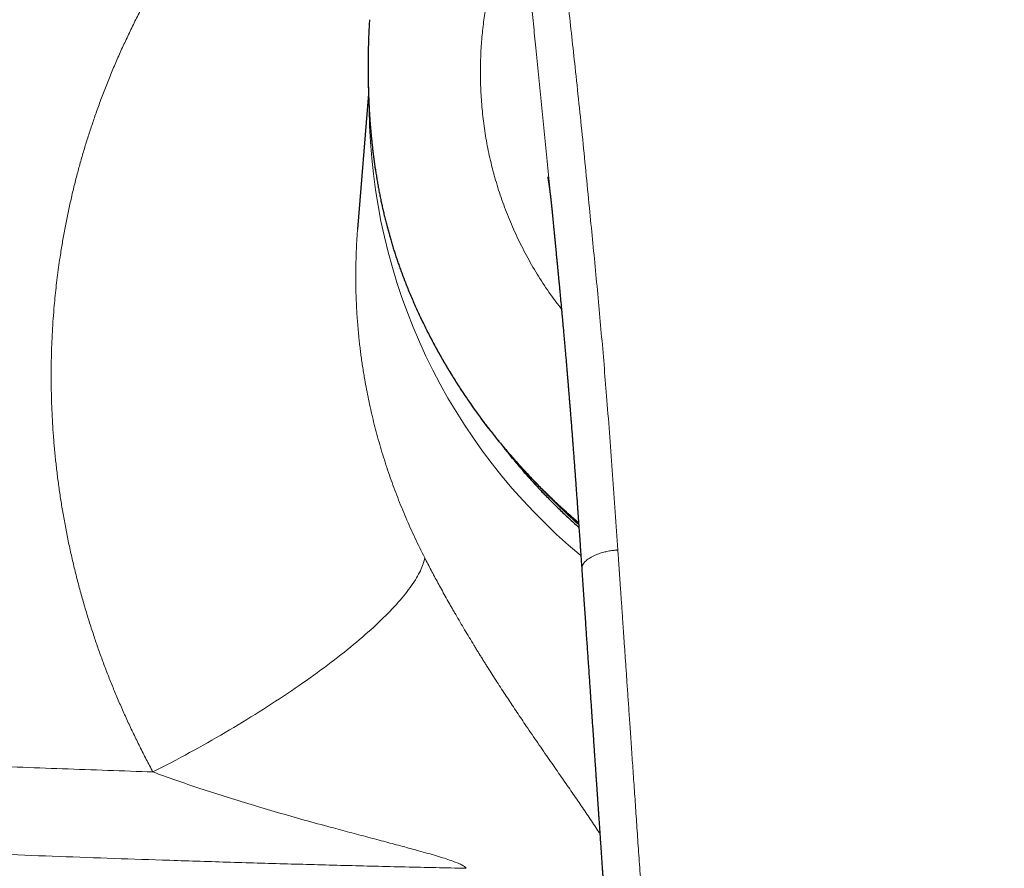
# Model space of a CAD drawing. Header units: millimetres. Extents: x 8 to 776, y 12 to 553.
# Tile 30 of 59: x 364 to 402, y 491 to 524. Entities that reach past the tile are written whole.
import ezdxf

# ---------------------------------------------------------------- set-up
doc = ezdxf.new("R2010")
doc.units = ezdxf.units.MM

msp = doc.modelspace()

# ---------------------------------------------------------------- linework, layer by layer
at = {"color": 8, "linetype": 'Continuous', "lineweight": 0}
for p, q in [((377.659, 521.996), (377.658, 521.998)), ((377.659, 521.996), (377.672, 521.483)), ((377.672, 521.483), (377.672, 521.485))]:
    msp.add_line(p, q, dxfattribs=at)
at = {"color": 7, "linetype": 'Continuous', "lineweight": 30}
for p, q in [((377.671, 521.51), (377.245, 516.233)), ((384.836, 516.959), (384.835, 516.967))]:
    msp.add_line(p, q, dxfattribs=at)
at = {"color": 8, "linetype": 'Continuous', "lineweight": 0, "flags": 128}
for points in [[(379.079, 514.224), (379.076, 514.232), (379.075, 514.245)], [(369.252, 495.032), (369.431, 495.124), (369.611, 495.216), (369.79, 495.31), (369.969, 495.403), (370.148, 495.498), (370.326, 495.593), (370.504, 495.689), (370.681, 495.785), (370.857, 495.882), (371.033, 495.979), (371.208, 496.077), (371.382, 496.175), (371.556, 496.274), (371.729, 496.373), (371.901, 496.472), (372.072, 496.572), (372.242, 496.672), (372.412, 496.773), (372.58, 496.874), (372.747, 496.975), (372.913, 497.076), (373.078, 497.178), (373.242, 497.279), (373.405, 497.381), (373.566, 497.483), (373.726, 497.585), (373.885, 497.688), (374.043, 497.79), (374.199, 497.892), (374.353, 497.995), (374.506, 498.097), (374.658, 498.199), (374.808, 498.302), (374.957, 498.404), (375.103, 498.506), (375.249, 498.608), (375.392, 498.71), (375.534, 498.811), (375.674, 498.913), (375.812, 499.014), (375.949, 499.115), (376.083, 499.216), (376.216, 499.316), (376.347, 499.416), (376.476, 499.516), (376.602, 499.615), (376.727, 499.714), (376.85, 499.813), (376.971, 499.911), (377.089, 500.009), (377.206, 500.106), (377.32, 500.202), (377.432, 500.299), (377.542, 500.394), (377.649, 500.489), (377.755, 500.583), (377.858, 500.677), (377.958, 500.77), (378.057, 500.863), (378.153, 500.954), (378.246, 501.045), (378.338, 501.135), (378.426, 501.225), (378.513, 501.314), (378.597, 501.401), (378.678, 501.489), (378.757, 501.575), (378.833, 501.66), (378.907, 501.745), (378.978, 501.828), (379.046, 501.911), (379.112, 501.992), (379.176, 502.073), (379.236, 502.153), (379.294, 502.231), (379.35, 502.309), (379.402, 502.386), (379.452, 502.461), (379.5, 502.536), (379.544, 502.609), (379.586, 502.681), (379.625, 502.752), (379.662, 502.822), (379.695, 502.891), (379.726, 502.959), (379.754, 503.025), (379.779, 503.09), (379.802, 503.154), (379.821, 503.217), (379.838, 503.278), (379.852, 503.338), (379.864, 503.397)]]:
    msp.add_lwpolyline(points, dxfattribs=at)
at = {"color": 8, "linetype": 'Continuous', "lineweight": 0}
for centre, radius, start, end in [((400.626, 521.105), 22.928, 180.534, 230.2433), ((401.58, 522.364), 23.638, 224.1213, 228.3764)]:
    msp.add_arc(centre, radius, start, end, dxfattribs=at)
for points, knots in [([(369.252, 495.032), (369.164, 495.196), (368.989, 495.523), (368.737, 496.019), (368.493, 496.517), (368.258, 497.018), (368.032, 497.521), (367.819, 498.017), (367.618, 498.506), (367.429, 498.988), (367.247, 499.471), (367.074, 499.958), (366.902, 500.465), (366.732, 500.994), (366.566, 501.544), (366.41, 502.098), (366.263, 502.654), (366.127, 503.213), (366, 503.775), (365.883, 504.339), (365.778, 504.896), (365.684, 505.445), (365.601, 505.984), (365.528, 506.523), (365.464, 507.064), (365.409, 507.605), (365.364, 508.136), (365.329, 508.658), (365.303, 509.17), (365.285, 509.682), (365.276, 510.193), (365.275, 510.704), (365.283, 511.213), (365.298, 511.721), (365.322, 512.23), (365.354, 512.737), (365.392, 513.208), (365.433, 513.643), (365.476, 514.041), (365.525, 514.438), (365.578, 514.835), (365.643, 515.277), (365.722, 515.762), (365.818, 516.29), (365.923, 516.817), (366.037, 517.342), (366.161, 517.866), (366.292, 518.379), (366.429, 518.88), (366.572, 519.37), (366.723, 519.859), (366.882, 520.343), (367.055, 520.842), (367.242, 521.356), (367.446, 521.884), (367.659, 522.409), (367.883, 522.931), (368.116, 523.45), (368.359, 523.965), (368.611, 524.477), (368.869, 524.976), (369.13, 525.463), (369.395, 525.936), (369.668, 526.404), (369.948, 526.868), (370.237, 527.328), (370.528, 527.775), (370.821, 528.208), (371.115, 528.63), (371.417, 529.047), (371.725, 529.461), (372.053, 529.886), (372.401, 530.322), (372.769, 530.767), (373.145, 531.206), (373.529, 531.638), (373.92, 532.063), (374.319, 532.482), (374.726, 532.896), (375.003, 533.165), (375.142, 533.3)], [0, 0, 0, 0, 0.013139, 0.026249, 0.039333, 0.052394, 0.065436, 0.078462, 0.090731, 0.102992, 0.115247, 0.127498, 0.139749, 0.153425, 0.167108, 0.180801, 0.194509, 0.208234, 0.221982, 0.235756, 0.249559, 0.262629, 0.275689, 0.288742, 0.301792, 0.314842, 0.327895, 0.340209, 0.352531, 0.364865, 0.377196, 0.389471, 0.401742, 0.414012, 0.426283, 0.438559, 0.450843, 0.460501, 0.470167, 0.479843, 0.489529, 0.499227, 0.5122, 0.525181, 0.538175, 0.551185, 0.564213, 0.577265, 0.589596, 0.601952, 0.614339, 0.626722, 0.638988, 0.652682, 0.666383, 0.680095, 0.693822, 0.707569, 0.72134, 0.735137, 0.748967, 0.762056, 0.775137, 0.788214, 0.80129, 0.814369, 0.827454, 0.8398, 0.852158, 0.86453, 0.876929, 0.88936, 0.903216, 0.917056, 0.930885, 0.944706, 0.958524, 0.972343, 0.986167, 1, 1, 1, 1]), ([(385.013, 529.635), (385.048, 529.244), (385.116, 528.463), (385.23, 527.287), (385.351, 526.108), (385.478, 524.927), (385.608, 523.741), (385.745, 522.481), (385.889, 521.145), (386.034, 519.733), (386.174, 518.314), (386.306, 516.962), (386.433, 515.678), (386.551, 514.462), (386.666, 513.242), (386.776, 512.018), (386.88, 510.79), (386.986, 509.485), (387.093, 508.102), (387.201, 506.64), (387.306, 505.174), (387.374, 504.193), (387.408, 503.702)], [0, 0, 0, 0, 0.046677, 0.093345, 0.140008, 0.186667, 0.233324, 0.279979, 0.334963, 0.389948, 0.444935, 0.499928, 0.546596, 0.593269, 0.639946, 0.686625, 0.733304, 0.779981, 0.834987, 0.889989, 0.944992, 1, 1, 1, 1]), ([(383.683, 528.96), (383.604, 528.83), (383.447, 528.572), (383.224, 528.128), (383.013, 527.648), (382.817, 527.13), (382.638, 526.578), (382.477, 525.994), (382.337, 525.381), (382.22, 524.74), (382.13, 524.074), (382.068, 523.384), (382.036, 522.674), (382.039, 521.946), (382.076, 521.203), (382.152, 520.448), (382.267, 519.683), (382.424, 518.914), (382.626, 518.142), (382.873, 517.373), (383.164, 516.608), (383.5, 515.853), (383.879, 515.11), (384.304, 514.385), (384.743, 513.716), (385.06, 513.302), (385.205, 513.112)], [0, 0, 0, 0, 0.041946, 0.083887, 0.125831, 0.167783, 0.209738, 0.251692, 0.293642, 0.335589, 0.37753, 0.419469, 0.461411, 0.503357, 0.545305, 0.587256, 0.629204, 0.671145, 0.713085, 0.755029, 0.796978, 0.83893, 0.88088, 0.922817, 0.964747, 1, 1, 1, 1]), ([(384.835, 516.967), (384.833, 516.989), (384.796, 517.364), (384.726, 518.09), (384.623, 519.143), (384.52, 520.191), (384.415, 521.233), (384.31, 522.272), (384.208, 523.279), (384.109, 524.256), (384.016, 525.202), (383.925, 526.145), (383.84, 527.085), (383.758, 528.024), (383.708, 528.648), (383.683, 528.96)], [0, 0, 0, 0, 0.0053577, 0.0916545, 0.1778895, 0.2640255, 0.3501317, 0.4363145, 0.5226689, 0.6019795, 0.6813979, 0.760889, 0.8404541, 0.920141, 1, 1, 1, 1]), ([(377.683, 523.958), (377.679, 523.867), (377.671, 523.665), (377.662, 523.349), (377.655, 523.011), (377.653, 522.672), (377.653, 522.334), (377.657, 522.109), (377.659, 521.996)], [0, 0, 0, 0, 0.138714, 0.309924, 0.482422, 0.654961, 0.827501, 1, 1, 1, 1]), ([(377.672, 521.483), (377.677, 521.354), (377.687, 521.095), (377.709, 520.707), (377.736, 520.319), (377.77, 519.931), (377.809, 519.544), (377.854, 519.157), (377.906, 518.772), (377.965, 518.381), (378.032, 517.986), (378.107, 517.587), (378.19, 517.191), (378.275, 516.818), (378.361, 516.47), (378.447, 516.144), (378.539, 515.822), (378.635, 515.501), (378.737, 515.183), (378.845, 514.867), (378.957, 514.554), (379.036, 514.348), (379.075, 514.245)], [0, 0, 0, 0, 0.051843, 0.103705, 0.155566, 0.207409, 0.259256, 0.311123, 0.36299, 0.414836, 0.469285, 0.523756, 0.578228, 0.632676, 0.678375, 0.724086, 0.769799, 0.815498, 0.861616, 0.907748, 0.95388, 1, 1, 1, 1]), ([(377.247, 516.233), (377.244, 516.209), (377.216, 515.92), (377.189, 515.359), (377.166, 514.548), (377.175, 513.803), (377.203, 513.125), (377.244, 512.516), (377.29, 512.029), (377.33, 511.665), (377.36, 511.423), (377.392, 511.182), (377.427, 510.939), (377.464, 510.697), (377.534, 510.277), (377.646, 509.677), (377.819, 508.897), (378.021, 508.111), (378.253, 507.32), (378.514, 506.53), (378.805, 505.743), (379.125, 504.959), (379.475, 504.174), (379.734, 503.657), (379.864, 503.397)], [0, 0, 0, 0, 0.0054198, 0.0667815, 0.1286369, 0.1909882, 0.23703, 0.2833406, 0.3299207, 0.3482945, 0.36671, 0.3851673, 0.4036666, 0.4222078, 0.440791, 0.5001261, 0.5602892, 0.6212819, 0.6831056, 0.7457619, 0.8081113, 0.8712665, 0.935229, 1, 1, 1, 1]), ([(379.075, 514.245), (379.137, 514.09), (379.26, 513.781), (379.457, 513.321), (379.665, 512.865), (379.882, 512.414), (380.11, 511.967), (380.347, 511.525), (380.594, 511.087), (380.851, 510.654), (381.117, 510.227), (381.392, 509.805), (381.676, 509.388), (381.956, 508.996), (382.229, 508.629), (382.495, 508.285), (382.767, 507.945), (383.045, 507.61), (383.345, 507.262), (383.668, 506.901), (384.015, 506.529), (384.369, 506.164), (384.732, 505.806), (385.102, 505.455), (385.48, 505.113), (385.737, 504.884), (385.871, 504.773), (385.873, 504.771)], [0, 0, 0, 0, 0.042891, 0.085792, 0.128693, 0.171584, 0.214473, 0.257371, 0.300269, 0.343158, 0.386045, 0.428941, 0.471838, 0.514725, 0.551577, 0.588437, 0.6253, 0.66216, 0.699011, 0.741884, 0.784765, 0.827647, 0.87052, 0.913393, 0.956275, 0.999157, 1, 1, 1, 1]), ([(379.864, 503.397), (379.905, 503.317), (379.988, 503.155), (380.116, 502.912), (380.246, 502.667), (380.379, 502.42), (380.52, 502.162), (380.668, 501.895), (380.785, 501.687), (380.865, 501.546), (380.906, 501.473), (380.948, 501.399), (380.99, 501.326), (381.032, 501.252), (381.118, 501.104), (381.248, 500.881), (381.424, 500.584), (381.602, 500.286), (381.75, 500.042), (381.865, 499.854), (381.948, 499.719), (382.031, 499.585), (382.115, 499.45), (382.199, 499.315), (382.284, 499.18), (382.401, 498.995), (382.55, 498.761), (382.732, 498.479), (382.914, 498.199), (383.098, 497.919), (383.282, 497.641), (383.467, 497.364), (383.65, 497.09), (383.848, 496.799), (384.058, 496.49), (384.283, 496.162), (384.506, 495.838), (384.728, 495.517), (384.941, 495.21), (385.144, 494.917), (385.337, 494.639), (385.527, 494.366), (385.712, 494.098), (385.893, 493.835), (386.07, 493.575), (386.245, 493.316), (386.418, 493.058), (386.572, 492.824), (386.665, 492.68), (386.705, 492.618)], [0, 0, 0, 0, 0.0196153, 0.039331, 0.0591627, 0.0791255, 0.0992342, 0.1215396, 0.1440581, 0.1499936, 0.1559452, 0.1619134, 0.1678984, 0.1739005, 0.1799202, 0.2042401, 0.2287567, 0.2534892, 0.2784564, 0.2897477, 0.3010915, 0.3124896, 0.3239433, 0.3354543, 0.3470242, 0.3586543, 0.3831852, 0.4078437, 0.4326429, 0.4575952, 0.482713, 0.5080085, 0.5334936, 0.5584476, 0.589779, 0.6212428, 0.6528588, 0.6846467, 0.7166259, 0.7456531, 0.7745635, 0.8033714, 0.8320911, 0.8607372, 0.8893244, 0.9184042, 0.948254, 0.9779072, 1, 1, 1, 1]), ([(387.408, 503.702), (387.393, 503.701), (387.36, 503.697), (387.306, 503.692), (387.241, 503.685), (387.165, 503.675), (387.076, 503.662), (386.986, 503.644), (386.895, 503.624), (386.806, 503.6), (386.711, 503.571), (386.613, 503.537), (386.514, 503.497), (386.416, 503.451), (386.323, 503.399), (386.238, 503.343), (386.166, 503.284), (386.108, 503.225), (386.064, 503.168), (386.032, 503.113), (386.011, 503.062), (386, 503.015), (385.995, 502.977), (385.997, 502.956), (385.998, 502.95)], [0, 0, 0, 0, 0.019466, 0.043327, 0.071868, 0.105541, 0.144947, 0.190779, 0.229769, 0.272924, 0.320287, 0.371714, 0.426861, 0.485226, 0.546286, 0.609735, 0.672779, 0.732707, 0.789438, 0.842722, 0.892331, 0.938155, 0.980222, 1, 1, 1, 1]), ([(402.5, 455.742), (402.497, 455.742), (402.489, 455.742), (402.475, 455.742), (402.457, 455.742), (402.431, 455.742), (402.397, 455.742), (402.354, 455.742), (402.299, 455.743), (402.231, 455.743), (402.15, 455.744), (402.058, 455.746), (401.955, 455.747), (401.845, 455.75), (401.728, 455.753), (401.603, 455.757), (401.469, 455.762), (401.327, 455.767), (401.175, 455.774), (401.017, 455.783), (400.853, 455.792), (400.685, 455.803), (400.509, 455.816), (400.324, 455.83), (400.127, 455.847), (399.918, 455.866), (399.696, 455.889), (399.466, 455.914), (399.227, 455.942), (398.979, 455.974), (398.728, 456.009), (398.473, 456.046), (398.217, 456.087), (397.953, 456.132), (397.681, 456.182), (397.411, 456.237), (397.143, 456.295), (396.878, 456.358), (396.606, 456.427), (396.329, 456.504), (396.048, 456.589), (395.762, 456.683), (395.494, 456.778), (395.245, 456.875), (395.015, 456.971), (394.784, 457.074), (394.552, 457.185), (394.321, 457.305), (394.089, 457.434), (393.866, 457.568), (393.653, 457.705), (393.449, 457.845), (393.248, 457.992), (393.05, 458.149), (392.857, 458.312), (392.669, 458.484), (392.488, 458.662), (392.312, 458.85), (392.151, 459.037), (392.004, 459.222), (391.871, 459.405), (391.743, 459.596), (391.622, 459.794), (391.507, 459.998), (391.392, 460.22), (391.279, 460.46), (391.167, 460.719), (391.064, 460.984), (390.963, 461.267), (390.865, 461.57), (390.77, 461.892), (390.683, 462.221), (390.603, 462.556), (390.529, 462.894), (390.461, 463.235), (390.398, 463.578), (390.341, 463.925), (390.279, 464.327), (390.217, 464.785), (390.155, 465.301), (390.098, 465.825), (390.046, 466.356), (389.994, 466.929), (389.94, 467.545), (389.884, 468.205), (389.829, 468.874), (389.775, 469.553), (389.722, 470.242), (389.68, 470.793), (389.649, 471.204), (389.629, 471.471), (389.609, 471.74), (389.589, 472.011), (389.569, 472.281), (389.55, 472.547), (389.52, 472.955), (389.48, 473.503), (389.428, 474.228), (389.374, 474.978), (389.32, 475.754), (389.266, 476.519), (389.214, 477.271), (389.164, 478.012), (389.114, 478.742), (389.066, 479.444), (389.02, 480.119), (388.976, 480.767), (388.933, 481.406), (388.891, 482.035), (388.849, 482.655), (388.809, 483.254), (388.769, 483.832), (388.732, 484.391), (388.695, 484.941), (388.658, 485.483), (388.62, 486.036), (388.582, 486.602), (388.543, 487.177), (388.504, 487.743), (388.466, 488.298), (388.429, 488.843), (388.392, 489.379), (388.356, 489.904), (388.321, 490.419), (388.286, 490.925), (388.252, 491.42), (388.219, 491.905), (388.186, 492.381), (388.154, 492.847), (388.123, 493.302), (388.092, 493.748), (388.062, 494.191), (388.031, 494.631), (388.002, 495.066), (387.972, 495.491), (387.944, 495.905), (387.916, 496.309), (387.89, 496.691), (387.865, 497.051), (387.841, 497.391), (387.819, 497.722), (387.796, 498.045), (387.775, 498.358), (387.754, 498.663), (387.734, 498.959), (387.713, 499.251), (387.694, 499.538), (387.674, 499.821), (387.655, 500.093), (387.637, 500.357), (387.62, 500.61), (387.603, 500.855), (387.587, 501.09), (387.571, 501.315), (387.557, 501.531), (387.542, 501.737), (387.529, 501.934), (387.516, 502.119), (387.504, 502.291), (387.493, 502.451), (387.483, 502.602), (387.473, 502.746), (387.464, 502.884), (387.455, 503.016), (387.446, 503.143), (387.438, 503.259), (387.431, 503.366), (387.424, 503.464), (387.418, 503.552), (387.413, 503.63), (387.409, 503.679), (387.408, 503.702)], [0, 0, 0, 0, 0.000164, 0.000398, 0.000701, 0.001073, 0.001676, 0.002403, 0.003253, 0.004436, 0.005795, 0.007333, 0.009047, 0.010939, 0.012866, 0.014946, 0.017182, 0.019572, 0.022116, 0.024815, 0.027501, 0.030324, 0.033283, 0.036379, 0.039612, 0.043189, 0.046918, 0.050799, 0.05483, 0.059012, 0.063343, 0.067563, 0.071915, 0.076403, 0.081027, 0.085791, 0.090246, 0.094823, 0.099525, 0.104351, 0.109295, 0.114355, 0.119523, 0.123658, 0.127856, 0.13212, 0.136452, 0.140856, 0.145339, 0.149905, 0.154041, 0.158234, 0.162478, 0.166768, 0.171102, 0.175401, 0.179745, 0.184135, 0.18858, 0.192402, 0.19628, 0.200224, 0.204223, 0.208254, 0.212311, 0.217127, 0.221986, 0.226892, 0.231854, 0.237584, 0.243394, 0.249284, 0.255253, 0.261296, 0.267295, 0.27335, 0.27946, 0.285626, 0.294542, 0.30359, 0.312776, 0.322099, 0.331558, 0.342967, 0.354566, 0.366354, 0.378333, 0.390504, 0.402866, 0.407578, 0.412317, 0.417083, 0.421877, 0.426697, 0.431494, 0.43604, 0.448444, 0.46071, 0.474758, 0.488618, 0.50229, 0.515772, 0.529064, 0.542166, 0.555077, 0.566932, 0.578624, 0.590153, 0.60152, 0.612726, 0.623771, 0.634038, 0.644162, 0.654144, 0.663984, 0.673683, 0.68434, 0.694821, 0.705127, 0.715257, 0.725211, 0.734991, 0.744595, 0.754025, 0.76328, 0.77236, 0.781266, 0.789997, 0.798553, 0.806935, 0.815142, 0.823174, 0.831402, 0.839438, 0.847282, 0.854934, 0.862395, 0.869664, 0.876121, 0.882418, 0.888556, 0.894536, 0.900356, 0.906017, 0.911519, 0.916863, 0.92229, 0.927542, 0.93262, 0.937524, 0.942253, 0.946808, 0.951188, 0.955394, 0.959426, 0.963283, 0.966965, 0.970473, 0.973621, 0.976613, 0.979451, 0.982133, 0.98466, 0.987206, 0.989573, 0.99176, 0.993767, 0.995595, 0.997243, 0.998711, 1, 1, 1, 1]), ([(320.706, 497.734), (321.28, 497.691), (322.427, 497.604), (324.146, 497.477), (325.86, 497.352), (327.569, 497.231), (329.272, 497.111), (330.971, 496.995), (332.664, 496.881), (334.285, 496.774), (335.834, 496.674), (337.312, 496.58), (338.785, 496.489), (340.196, 496.403), (341.545, 496.322), (342.78, 496.25), (343.635, 496.201), (344.11, 496.174), (344.258, 496.165), (344.406, 496.157), (344.553, 496.148), (344.701, 496.14), (345.377, 496.102), (346.58, 496.035), (348.31, 495.942), (350.036, 495.852), (351.758, 495.764), (353.476, 495.679), (355.19, 495.598), (356.901, 495.519), (358.635, 495.441), (360.392, 495.366), (362.172, 495.293), (363.948, 495.223), (365.719, 495.156), (367.487, 495.092), (368.664, 495.052), (369.252, 495.032)], [0, 0, 0, 0, 0.035927, 0.071711, 0.107352, 0.142852, 0.178212, 0.213431, 0.248512, 0.283456, 0.314092, 0.344624, 0.37505, 0.405372, 0.43197, 0.458488, 0.481757, 0.4848, 0.487842, 0.490882, 0.493922, 0.49696, 0.499998, 0.535668, 0.571233, 0.606694, 0.642053, 0.67731, 0.712467, 0.747523, 0.782481, 0.818998, 0.855408, 0.891712, 0.927911, 0.964007, 1, 1, 1, 1]), ([(381.482, 491.269), (381.466, 491.29), (381.43, 491.338), (381.297, 491.411), (381.12, 491.49), (380.893, 491.574), (380.625, 491.663), (380.319, 491.757), (379.983, 491.855), (379.542, 491.978), (378.992, 492.127), (378.332, 492.303), (377.642, 492.485), (376.93, 492.674), (376.1, 492.896), (375.16, 493.154), (374.117, 493.449), (373.087, 493.753), (372.077, 494.064), (371.097, 494.382), (370.156, 494.702), (369.548, 494.924), (369.252, 495.032)], [0, 0, 0, 0, 0.012317, 0.026749, 0.043993, 0.064174, 0.087145, 0.112628, 0.14028, 0.169719, 0.219669, 0.272482, 0.327534, 0.38418, 0.441761, 0.524712, 0.607786, 0.690139, 0.771043, 0.85026, 0.926908, 1, 1, 1, 1]), ([(320.81, 494.283), (321.511, 494.231), (322.914, 494.125), (325.022, 493.971), (327.132, 493.819), (329.243, 493.672), (331.343, 493.529), (333.433, 493.39), (335.512, 493.255), (337.593, 493.124), (339.689, 492.995), (341.802, 492.87), (343.931, 492.747), (346.061, 492.628), (348.193, 492.513), (350.328, 492.402), (352.464, 492.295), (354.602, 492.192), (356.741, 492.093), (358.883, 491.999), (361.026, 491.908), (363.172, 491.822), (365.319, 491.74), (367.468, 491.663), (369.691, 491.587), (371.987, 491.514), (374.358, 491.444), (376.73, 491.38), (379.105, 491.321), (380.69, 491.286), (381.482, 491.269)], [0, 0, 0, 0, 0.035177, 0.07034, 0.10549, 0.140629, 0.175758, 0.210249, 0.244733, 0.27921, 0.313681, 0.34885, 0.384016, 0.419178, 0.454339, 0.489499, 0.52466, 0.559823, 0.594989, 0.630159, 0.665335, 0.700517, 0.735706, 0.770905, 0.806114, 0.844857, 0.883616, 0.922391, 0.961185, 1, 1, 1, 1])]:
    msp.add_open_spline(points, degree=3, knots=knots, dxfattribs=at)
at = {"color": 7, "linetype": 'Continuous', "lineweight": 30}
for points, knots in [([(377.706, 524.411), (377.705, 524.393), (377.697, 524.264), (377.689, 524.113), (377.684, 523.98), (377.683, 523.958)], [0, 0, 0, 0, 0.1167449, 0.8589814, 1, 1, 1, 1]), ([(377.683, 523.958), (377.681, 523.913), (377.676, 523.798), (377.67, 523.614), (377.663, 523.406), (377.659, 523.198), (377.655, 522.989), (377.653, 522.78), (377.653, 522.571), (377.654, 522.361), (377.655, 522.17), (377.658, 522.049), (377.658, 521.998)], [0, 0, 0, 0, 0.06905, 0.175292, 0.281328, 0.387298, 0.493495, 0.600084, 0.707009, 0.814214, 0.921639, 1, 1, 1, 1]), ([(377.658, 521.998), (377.66, 521.915), (377.663, 521.744), (377.669, 521.573), (377.672, 521.485)], [0, 0, 0, 0, 0.484523, 1, 1, 1, 1]), ([(377.672, 521.485), (377.674, 521.421), (377.679, 521.291), (377.688, 521.093), (377.698, 520.892), (377.71, 520.692), (377.723, 520.492), (377.738, 520.292), (377.755, 520.092), (377.773, 519.892), (377.793, 519.693), (377.814, 519.495), (377.837, 519.297), (377.861, 519.099), (377.887, 518.902), (377.915, 518.705), (377.944, 518.509), (377.975, 518.313), (378.008, 518.118), (378.042, 517.923), (378.079, 517.729), (378.116, 517.535), (378.156, 517.342), (378.197, 517.15), (378.241, 516.958), (378.285, 516.767), (378.332, 516.576), (378.381, 516.386), (378.431, 516.197), (378.483, 516.008), (378.536, 515.821), (378.592, 515.633), (378.649, 515.447), (378.709, 515.261), (378.77, 515.075), (378.833, 514.891), (378.898, 514.708), (378.964, 514.525), (379.025, 514.364), (379.064, 514.264), (379.079, 514.224)], [0, 0, 0, 0, 0.025424, 0.052371, 0.079146, 0.105822, 0.132538, 0.159205, 0.18583, 0.212419, 0.238978, 0.265528, 0.292047, 0.318526, 0.344972, 0.371393, 0.397796, 0.424187, 0.450575, 0.476966, 0.503364, 0.529778, 0.55622, 0.582609, 0.608988, 0.635454, 0.661968, 0.688489, 0.714964, 0.741394, 0.767966, 0.794583, 0.821252, 0.847983, 0.874789, 0.901598, 0.928355, 0.955285, 0.982375, 1, 1, 1, 1]), ([(384.667, 518.269), (384.667, 518.269), (384.667, 518.269), (384.667, 518.268), (384.667, 518.265), (384.668, 518.262), (384.669, 518.259), (384.669, 518.256), (384.67, 518.253), (384.671, 518.249), (384.671, 518.245), (384.672, 518.239), (384.673, 518.234), (384.674, 518.229), (384.675, 518.225), (384.676, 518.221), (384.677, 518.216), (384.678, 518.21), (384.679, 518.203), (384.68, 518.196), (384.681, 518.189), (384.683, 518.182), (384.684, 518.175), (384.685, 518.167), (384.687, 518.158), (384.688, 518.149), (384.69, 518.141), (384.69, 518.135), (384.691, 518.13), (384.692, 518.125), (384.693, 518.119), (384.694, 518.112), (384.695, 518.106), (384.696, 518.099), (384.697, 518.093), (384.698, 518.088), (384.699, 518.083), (384.7, 518.077), (384.701, 518.069), (384.702, 518.06), (384.704, 518.051), (384.705, 518.043), (384.706, 518.036), (384.707, 518.03), (384.708, 518.024), (384.709, 518.017), (384.71, 518.008), (384.712, 517.999), (384.713, 517.991), (384.714, 517.985), (384.715, 517.979), (384.716, 517.971), (384.717, 517.962), (384.719, 517.951), (384.72, 517.94), (384.723, 517.925), (384.725, 517.905), (384.729, 517.878), (384.733, 517.851), (384.737, 517.822), (384.741, 517.793), (384.745, 517.761), (384.749, 517.727), (384.753, 517.695), (384.757, 517.666), (384.761, 517.637), (384.764, 517.607), (384.768, 517.579), (384.771, 517.553), (384.774, 517.527), (384.777, 517.501), (384.78, 517.473), (384.784, 517.444), (384.787, 517.413), (384.791, 517.379), (384.795, 517.344), (384.799, 517.311), (384.802, 517.281), (384.805, 517.251), (384.808, 517.226), (384.81, 517.205), (384.812, 517.187), (384.814, 517.167), (384.817, 517.142), (384.819, 517.116), (384.822, 517.09), (384.824, 517.067), (384.827, 517.045), (384.829, 517.022), (384.831, 516.999), (384.833, 516.977), (384.835, 516.964), (384.835, 516.959)], [0, 0, 0, 0, 0.013332, 0.031818, 0.0491, 0.063525, 0.077483, 0.085488, 0.093848, 0.103165, 0.114171, 0.125751, 0.137078, 0.146241, 0.153636, 0.160901, 0.16853, 0.177162, 0.187411, 0.199156, 0.209173, 0.21806, 0.22623, 0.235521, 0.246738, 0.259318, 0.267417, 0.273797, 0.279379, 0.285037, 0.291412, 0.297849, 0.305522, 0.312684, 0.318479, 0.322997, 0.328358, 0.333642, 0.340192, 0.349002, 0.358499, 0.365766, 0.371182, 0.375993, 0.38107, 0.387215, 0.394923, 0.403122, 0.409559, 0.414237, 0.41875, 0.425096, 0.432269, 0.44054, 0.449889, 0.458649, 0.475274, 0.494601, 0.515447, 0.533395, 0.55259, 0.573698, 0.597387, 0.616361, 0.633081, 0.650486, 0.668438, 0.685246, 0.699682, 0.713016, 0.728432, 0.744061, 0.758983, 0.775187, 0.793608, 0.813035, 0.830074, 0.844446, 0.859356, 0.874349, 0.882261, 0.890439, 0.900569, 0.912681, 0.926757, 0.938549, 0.949094, 0.959603, 0.970127, 0.981257, 0.99317, 1, 1, 1, 1]), ([(384.835, 516.967), (384.835, 516.967), (384.835, 516.962), (384.837, 516.947), (384.839, 516.923), (384.842, 516.892), (384.846, 516.857), (384.849, 516.823), (384.852, 516.793), (384.854, 516.767), (384.857, 516.738), (384.86, 516.705), (384.864, 516.664), (384.87, 516.606), (384.877, 516.529), (384.887, 516.435), (384.895, 516.343), (384.904, 516.255), (384.912, 516.173), (384.92, 516.089), (384.927, 516.018), (384.932, 515.965), (384.935, 515.932), (384.938, 515.905), (384.94, 515.885), (384.941, 515.869), (384.943, 515.852), (384.945, 515.828), (384.949, 515.794), (384.953, 515.752), (384.958, 515.702), (384.963, 515.646), (384.971, 515.564), (384.981, 515.461), (384.992, 515.35), (385.001, 515.257), (385.008, 515.177), (385.016, 515.096), (385.025, 515.011), (385.032, 514.934), (385.038, 514.867), (385.044, 514.81), (385.049, 514.753), (385.055, 514.699), (385.059, 514.652), (385.063, 514.614), (385.066, 514.586), (385.067, 514.566), (385.069, 514.55), (385.071, 514.533), (385.073, 514.509), (385.076, 514.477), (385.08, 514.437), (385.085, 514.389), (385.09, 514.334), (385.095, 514.275), (385.101, 514.216), (385.107, 514.157), (385.117, 514.049), (385.132, 513.895), (385.151, 513.695), (385.169, 513.499), (385.183, 513.351), (385.192, 513.251), (385.197, 513.199), (385.202, 513.146), (385.207, 513.095), (385.211, 513.046), (385.215, 513.003), (385.219, 512.967), (385.221, 512.94), (385.223, 512.919), (385.225, 512.904), (385.226, 512.886), (385.228, 512.862), (385.231, 512.828), (385.235, 512.785), (385.24, 512.733), (385.245, 512.675), (385.251, 512.614), (385.26, 512.511), (385.274, 512.365), (385.291, 512.176), (385.307, 511.988), (385.324, 511.796), (385.342, 511.599), (385.36, 511.393), (385.378, 511.18), (385.394, 510.998), (385.406, 510.853), (385.415, 510.75), (385.423, 510.656), (385.43, 510.571), (385.436, 510.496), (385.441, 510.438), (385.445, 510.397), (385.447, 510.373), (385.448, 510.356), (385.449, 510.342), (385.45, 510.326), (385.452, 510.302), (385.455, 510.27), (385.459, 510.228), (385.463, 510.179), (385.468, 510.121), (385.473, 510.054), (385.479, 509.979), (385.486, 509.895), (385.494, 509.805), (385.501, 509.713), (385.509, 509.622), (385.517, 509.513), (385.527, 509.388), (385.539, 509.249), (385.549, 509.119), (385.559, 508.999), (385.567, 508.889), (385.575, 508.788), (385.583, 508.69), (385.591, 508.591), (385.599, 508.483), (385.608, 508.368), (385.618, 508.246), (385.628, 508.117), (385.639, 507.971), (385.651, 507.809), (385.665, 507.628), (385.679, 507.439), (385.703, 507.124), (385.736, 506.686), (385.766, 506.271), (385.785, 506.003), (385.794, 505.881), (385.803, 505.759), (385.811, 505.648), (385.818, 505.552), (385.823, 505.473), (385.828, 505.403), (385.833, 505.344), (385.836, 505.296), (385.839, 505.257), (385.841, 505.225), (385.843, 505.2), (385.844, 505.18), (385.845, 505.164), (385.846, 505.149), (385.848, 505.132), (385.849, 505.108), (385.852, 505.077), (385.854, 505.037), (385.858, 504.99), (385.862, 504.935), (385.866, 504.872), (385.871, 504.8), (385.877, 504.721), (385.883, 504.634), (385.89, 504.539), (385.897, 504.437), (385.904, 504.327), (385.913, 504.211), (385.921, 504.086), (385.931, 503.945), (385.942, 503.786), (385.954, 503.608), (385.968, 503.419), (385.981, 503.219), (385.992, 503.061), (385.998, 502.97), (386, 502.95)], [0, 0, 0, 0, 0.000192, 0.001903, 0.004068, 0.006527, 0.009259, 0.011817, 0.014074, 0.01603, 0.017686, 0.020374, 0.02338, 0.026719, 0.033143, 0.040061, 0.047446, 0.053224, 0.0592, 0.065374, 0.071691, 0.0746, 0.077029, 0.078979, 0.080449, 0.08144, 0.082405, 0.084198, 0.086625, 0.089684, 0.093376, 0.09758, 0.101741, 0.11111, 0.119862, 0.125737, 0.13135, 0.137168, 0.143301, 0.149749, 0.153727, 0.157815, 0.162015, 0.166087, 0.169509, 0.172263, 0.174247, 0.175638, 0.176522, 0.177677, 0.179288, 0.181625, 0.184529, 0.188001, 0.19204, 0.196337, 0.200601, 0.204832, 0.20903, 0.223752, 0.238052, 0.252087, 0.266148, 0.269895, 0.273644, 0.277396, 0.281149, 0.284805, 0.287951, 0.290409, 0.292375, 0.293849, 0.29483, 0.295778, 0.297569, 0.300013, 0.303108, 0.306855, 0.311155, 0.315515, 0.319867, 0.333414, 0.346882, 0.36027, 0.373874, 0.388014, 0.402691, 0.417905, 0.433655, 0.441694, 0.449064, 0.455765, 0.461798, 0.467162, 0.471857, 0.474209, 0.475937, 0.477, 0.477763, 0.478921, 0.480492, 0.482873, 0.485826, 0.489353, 0.493452, 0.498226, 0.503597, 0.509564, 0.516122, 0.522784, 0.52923, 0.535461, 0.546052, 0.555956, 0.565174, 0.573705, 0.581549, 0.588706, 0.595176, 0.602313, 0.609935, 0.618073, 0.626726, 0.635896, 0.645581, 0.657659, 0.670455, 0.683963, 0.697731, 0.737396, 0.776819, 0.78546, 0.794089, 0.802707, 0.811266, 0.817466, 0.823031, 0.827963, 0.832261, 0.835454, 0.838176, 0.840428, 0.84221, 0.843522, 0.844645, 0.845552, 0.846675, 0.848343, 0.850563, 0.853336, 0.856662, 0.860541, 0.864973, 0.869977, 0.875538, 0.881656, 0.888332, 0.895565, 0.903211, 0.911396, 0.920119, 0.92938, 0.941108, 0.953599, 0.966853, 0.980872, 0.995656, 1, 1, 1, 1]), ([(379.079, 514.224), (379.081, 514.218), (379.113, 514.135), (379.177, 513.975), (379.271, 513.744), (379.369, 513.515), (379.469, 513.286), (379.571, 513.058), (379.676, 512.831), (379.784, 512.605), (379.894, 512.379), (380.008, 512.154), (380.124, 511.929), (380.243, 511.705), (380.364, 511.483), (380.489, 511.26), (380.616, 511.039), (380.746, 510.818), (380.878, 510.598), (381.013, 510.38), (381.15, 510.163), (381.289, 509.948), (381.431, 509.734), (381.576, 509.521), (381.723, 509.31), (381.872, 509.1), (382.024, 508.891), (382.178, 508.684), (382.334, 508.477), (382.493, 508.273), (382.655, 508.07), (382.818, 507.868), (382.984, 507.668), (383.152, 507.47), (383.323, 507.273), (383.495, 507.077), (383.67, 506.884), (383.846, 506.693), (384.025, 506.503), (384.206, 506.316), (384.388, 506.13), (384.573, 505.946), (384.759, 505.764), (384.948, 505.583), (385.139, 505.405), (385.331, 505.228), (385.526, 505.054), (385.707, 504.894), (385.824, 504.794), (385.875, 504.75)], [0, 0, 0, 0, 0.001725, 0.02301, 0.044361, 0.065757, 0.087179, 0.108606, 0.130014, 0.151471, 0.173009, 0.194579, 0.216185, 0.237831, 0.259522, 0.281261, 0.30307, 0.324941, 0.346803, 0.368659, 0.390513, 0.412368, 0.434227, 0.456093, 0.47797, 0.499861, 0.52177, 0.543701, 0.565657, 0.587643, 0.609625, 0.631571, 0.653569, 0.675599, 0.697639, 0.719663, 0.741647, 0.763582, 0.785565, 0.807534, 0.829491, 0.851441, 0.873388, 0.895334, 0.917282, 0.939256, 0.961213, 0.983157, 1, 1, 1, 1]), ([(382.912, 507.756), (382.935, 507.726), (383.01, 507.629), (383.14, 507.466), (383.3, 507.268), (383.463, 507.072), (383.628, 506.877), (383.796, 506.684), (383.966, 506.493), (384.137, 506.303), (384.311, 506.115), (384.488, 505.929), (384.666, 505.745), (384.847, 505.562), (385.03, 505.381), (385.214, 505.202), (385.401, 505.025), (385.59, 504.85), (385.752, 504.703), (385.851, 504.616), (385.886, 504.585)], [0, 0, 0, 0, 0.026389, 0.085143, 0.14391, 0.202689, 0.26148, 0.320283, 0.379099, 0.437928, 0.49677, 0.555625, 0.614494, 0.673376, 0.732272, 0.791182, 0.850106, 0.909045, 0.968, 1, 1, 1, 1]), ([(385.997, 502.95), (385.999, 502.923), (386.01, 502.765), (386.029, 502.481), (386.056, 502.098), (386.081, 501.724), (386.107, 501.357), (386.131, 501.006), (386.154, 500.669), (386.176, 500.347), (386.198, 500.031), (386.219, 499.724), (386.24, 499.412), (386.262, 499.097), (386.284, 498.78), (386.305, 498.472), (386.325, 498.173), (386.345, 497.883), (386.364, 497.603), (386.383, 497.332), (386.401, 497.064), (386.419, 496.801), (386.437, 496.541), (386.454, 496.292), (386.47, 496.054), (386.484, 495.852), (386.496, 495.685), (386.505, 495.552), (386.513, 495.426), (386.521, 495.309), (386.529, 495.2), (386.536, 495.098), (386.542, 495.005), (386.548, 494.919), (386.553, 494.842), (386.558, 494.772), (386.562, 494.711), (386.566, 494.661), (386.568, 494.62), (386.571, 494.589), (386.572, 494.562), (386.574, 494.538), (386.576, 494.514), (386.578, 494.486), (386.58, 494.45), (386.583, 494.407), (386.586, 494.356), (386.59, 494.299), (386.595, 494.236), (386.599, 494.17), (386.604, 494.1), (386.61, 494.011), (386.618, 493.901), (386.627, 493.768), (386.636, 493.627), (386.647, 493.475), (386.658, 493.314), (386.669, 493.141), (386.682, 492.96), (386.695, 492.769), (386.708, 492.568), (386.723, 492.358), (386.737, 492.152), (386.751, 491.95), (386.764, 491.757), (386.777, 491.562), (386.79, 491.369), (386.803, 491.181), (386.818, 490.963), (386.834, 490.718), (386.853, 490.447), (386.87, 490.194), (386.886, 489.96), (386.9, 489.743), (386.915, 489.534), (386.928, 489.334), (386.941, 489.141), (386.953, 488.964), (386.964, 488.803), (386.974, 488.657), (386.983, 488.517), (386.993, 488.383), (387.001, 488.255), (387.009, 488.132), (387.019, 487.995), (387.029, 487.841), (387.041, 487.666), (387.053, 487.485), (387.067, 487.281), (387.082, 487.054), (387.099, 486.802), (387.117, 486.54), (387.135, 486.268), (387.152, 486.007), (387.169, 485.763), (387.184, 485.54), (387.198, 485.324), (387.212, 485.112), (387.226, 484.911), (387.239, 484.72), (387.251, 484.539), (387.26, 484.394), (387.267, 484.287), (387.272, 484.22), (387.276, 484.163), (387.279, 484.116), (387.281, 484.079), (387.283, 484.05), (387.285, 484.026), (387.287, 484.001), (387.288, 483.972), (387.291, 483.932), (387.294, 483.881), (387.299, 483.818), (387.304, 483.745), (387.309, 483.664), (387.315, 483.574), (387.321, 483.475), (387.329, 483.366), (387.336, 483.25), (387.345, 483.125), (387.353, 482.993), (387.362, 482.858), (387.379, 482.607), (387.403, 482.245), (387.433, 481.79), (387.462, 481.358), (387.489, 480.95), (387.516, 480.549), (387.541, 480.173), (387.564, 479.823), (387.586, 479.494), (387.608, 479.164), (387.63, 478.827), (387.653, 478.482), (387.678, 478.107), (387.705, 477.702), (387.734, 477.266), (387.764, 476.818), (387.792, 476.4), (387.818, 476.012), (387.842, 475.656), (387.862, 475.361), (387.878, 475.131), (387.889, 474.972), (387.899, 474.821), (387.909, 474.679), (387.918, 474.545), (387.927, 474.419), (387.935, 474.302), (387.943, 474.193), (387.95, 474.093), (387.956, 474.001), (387.962, 473.919), (387.967, 473.845), (387.971, 473.779), (387.975, 473.724), (387.978, 473.679), (387.981, 473.642), (387.983, 473.611), (387.985, 473.581), (387.987, 473.549), (387.99, 473.511), (387.993, 473.463), (387.997, 473.406), (388.002, 473.34), (388.007, 473.269), (388.012, 473.193), (388.019, 473.103), (388.026, 472.999), (388.034, 472.878), (388.043, 472.749), (388.053, 472.612), (388.064, 472.466), (388.075, 472.311), (388.086, 472.147), (388.098, 471.975), (388.111, 471.795), (388.125, 471.605), (388.139, 471.407), (388.154, 471.202), (388.169, 470.995), (388.188, 470.733), (388.211, 470.418), (388.237, 470.053), (388.265, 469.681), (388.293, 469.301), (388.322, 468.915), (388.35, 468.538), (388.379, 468.173), (388.407, 467.817), (388.434, 467.477), (388.46, 467.153), (388.486, 466.842), (388.512, 466.537), (388.537, 466.237), (388.563, 465.943), (388.588, 465.654), (388.608, 465.438), (388.622, 465.295), (388.629, 465.224), (388.635, 465.158), (388.641, 465.097), (388.647, 465.044), (388.651, 464.997), (388.656, 464.957), (388.659, 464.923), (388.662, 464.896), (388.664, 464.872), (388.667, 464.848), (388.67, 464.817), (388.674, 464.778), (388.679, 464.731), (388.685, 464.678), (388.692, 464.613), (388.701, 464.533), (388.712, 464.437), (388.724, 464.331), (388.738, 464.215), (388.753, 464.089), (388.77, 463.952), (388.792, 463.786), (388.817, 463.597), (388.847, 463.389), (388.877, 463.185), (388.912, 462.966), (388.95, 462.734), (388.994, 462.489), (389.038, 462.252), (389.084, 462.022), (389.131, 461.801), (389.179, 461.587), (389.235, 461.352), (389.3, 461.094), (389.379, 460.807), (389.465, 460.518), (389.554, 460.243), (389.645, 459.984), (389.737, 459.74), (389.838, 459.494), (389.939, 459.264), (390.042, 459.05), (390.143, 458.851), (390.253, 458.65), (390.377, 458.439), (390.516, 458.221), (390.671, 457.997), (390.836, 457.78), (390.976, 457.611), (391.084, 457.488), (391.156, 457.408), (391.225, 457.334), (391.289, 457.268), (391.347, 457.208), (391.4, 457.156), (391.446, 457.11), (391.486, 457.071), (391.52, 457.039), (391.545, 457.016), (391.561, 457.001), (391.571, 456.992), (391.579, 456.984), (391.587, 456.977), (391.597, 456.968), (391.611, 456.955), (391.63, 456.937), (391.654, 456.916), (391.681, 456.891), (391.71, 456.865), (391.776, 456.808), (391.882, 456.717), (392.03, 456.597), (392.186, 456.476), (392.35, 456.355), (392.524, 456.232), (392.708, 456.11), (392.9, 455.989), (393.096, 455.872), (393.291, 455.761), (393.446, 455.678), (393.561, 455.619), (393.636, 455.581), (393.71, 455.544), (393.784, 455.508), (393.853, 455.475), (393.915, 455.446), (393.966, 455.422), (394.007, 455.404), (394.035, 455.391), (394.053, 455.383), (394.066, 455.377), (394.08, 455.371), (394.1, 455.362), (394.126, 455.351), (394.157, 455.337), (394.196, 455.32), (394.243, 455.3), (394.297, 455.277), (394.354, 455.253), (394.412, 455.23), (394.494, 455.197), (394.599, 455.156), (394.723, 455.108), (394.839, 455.066), (394.946, 455.028), (395.038, 454.996), (395.116, 454.97), (395.183, 454.947), (395.249, 454.926), (395.319, 454.903), (395.399, 454.878), (395.487, 454.851), (395.583, 454.822), (395.685, 454.793), (395.792, 454.762), (395.883, 454.737), (395.956, 454.717), (396.003, 454.705), (396.042, 454.694), (396.07, 454.687), (396.089, 454.682), (396.103, 454.678), (396.121, 454.674), (396.144, 454.668), (396.176, 454.66), (396.219, 454.649), (396.271, 454.636), (396.327, 454.622), (396.384, 454.608), (396.44, 454.595), (396.494, 454.582), (396.579, 454.563), (396.691, 454.537), (396.838, 454.505), (396.988, 454.474), (397.141, 454.443), (397.27, 454.418), (397.374, 454.399), (397.455, 454.384), (397.534, 454.37), (397.611, 454.356), (397.685, 454.344), (397.75, 454.333), (397.806, 454.323), (397.852, 454.316), (397.891, 454.31), (397.925, 454.304), (397.953, 454.3), (397.974, 454.296), (397.992, 454.294), (398.009, 454.291), (398.03, 454.288), (398.063, 454.283), (398.106, 454.276), (398.157, 454.268), (398.209, 454.261), (398.258, 454.253), (398.306, 454.246), (398.36, 454.239), (398.42, 454.23), (398.488, 454.221), (398.577, 454.209), (398.692, 454.193), (398.833, 454.175), (399.001, 454.154), (399.196, 454.131), (399.417, 454.107), (399.646, 454.083), (399.828, 454.066), (399.957, 454.054), (400.027, 454.048), (400.087, 454.043), (400.137, 454.039), (400.176, 454.036), (400.204, 454.034), (400.223, 454.032), (400.237, 454.031), (400.249, 454.03), (400.268, 454.029), (400.297, 454.026), (400.338, 454.023), (400.391, 454.019), (400.455, 454.015), (400.53, 454.01), (400.616, 454.004), (400.713, 453.998), (400.822, 453.991), (400.942, 453.984), (401.073, 453.977), (401.216, 453.971), (401.37, 453.964), (401.535, 453.958), (401.706, 453.953), (401.882, 453.949), (402.063, 453.946), (402.253, 453.943), (402.4, 453.942), (402.483, 453.942), (402.5, 453.943)], [0, 0, 0, 0, 0.001475, 0.008569, 0.015509, 0.022295, 0.028927, 0.035405, 0.041372, 0.047203, 0.052897, 0.058454, 0.063875, 0.069763, 0.075482, 0.08103, 0.086408, 0.091616, 0.096654, 0.101521, 0.106219, 0.111069, 0.115724, 0.120183, 0.124446, 0.128513, 0.131042, 0.133429, 0.135672, 0.137771, 0.139728, 0.141541, 0.143212, 0.144739, 0.146123, 0.147363, 0.148461, 0.149415, 0.150064, 0.150625, 0.151098, 0.151501, 0.151896, 0.1524, 0.153027, 0.153795, 0.154706, 0.155751, 0.156875, 0.158063, 0.159317, 0.160635, 0.162838, 0.165201, 0.167724, 0.170408, 0.173312, 0.176383, 0.17962, 0.183025, 0.186597, 0.190335, 0.194241, 0.197615, 0.201104, 0.204595, 0.208012, 0.211357, 0.21463, 0.219625, 0.224441, 0.229077, 0.233064, 0.236909, 0.240611, 0.244169, 0.247584, 0.250856, 0.253547, 0.256132, 0.258612, 0.260987, 0.263257, 0.265422, 0.267519, 0.270491, 0.273583, 0.276793, 0.280122, 0.284386, 0.288829, 0.293453, 0.298258, 0.303242, 0.307248, 0.311169, 0.314988, 0.318705, 0.322321, 0.325604, 0.328799, 0.331904, 0.333256, 0.334432, 0.335432, 0.336257, 0.336907, 0.337393, 0.337789, 0.3382, 0.33871, 0.339321, 0.34027, 0.34139, 0.342681, 0.344099, 0.345679, 0.347419, 0.349321, 0.351384, 0.353568, 0.355906, 0.3583, 0.360683, 0.369098, 0.377366, 0.384623, 0.391763, 0.398785, 0.405689, 0.411455, 0.41714, 0.422886, 0.428763, 0.434772, 0.440913, 0.448321, 0.455913, 0.463689, 0.471649, 0.477712, 0.483878, 0.490145, 0.493048, 0.495805, 0.498416, 0.50088, 0.503199, 0.505371, 0.507397, 0.509277, 0.511011, 0.512598, 0.514015, 0.515291, 0.516425, 0.517419, 0.518144, 0.51877, 0.51931, 0.519782, 0.520293, 0.520949, 0.521749, 0.522784, 0.523919, 0.525145, 0.526461, 0.527869, 0.529795, 0.53187, 0.534092, 0.536462, 0.53898, 0.541646, 0.54446, 0.547422, 0.550532, 0.55379, 0.557197, 0.56075, 0.564332, 0.567875, 0.574264, 0.580516, 0.586632, 0.593415, 0.60002, 0.606446, 0.612694, 0.618764, 0.62466, 0.630062, 0.635345, 0.640534, 0.645631, 0.650638, 0.655545, 0.660365, 0.661613, 0.662843, 0.663975, 0.664996, 0.665905, 0.666702, 0.667386, 0.667958, 0.668417, 0.668769, 0.669161, 0.669651, 0.670345, 0.671141, 0.672038, 0.673037, 0.674487, 0.676109, 0.677905, 0.679876, 0.682023, 0.684347, 0.68685, 0.690453, 0.693992, 0.69746, 0.700855, 0.705154, 0.709328, 0.713377, 0.717299, 0.721096, 0.724765, 0.728313, 0.733198, 0.738155, 0.743188, 0.748302, 0.75257, 0.756905, 0.761313, 0.765806, 0.76942, 0.773116, 0.776901, 0.780769, 0.78523, 0.789727, 0.794237, 0.798744, 0.800545, 0.80234, 0.804016, 0.805539, 0.806909, 0.808128, 0.809196, 0.810114, 0.810882, 0.811501, 0.811765, 0.811989, 0.812171, 0.812313, 0.812506, 0.812828, 0.81325, 0.813786, 0.814412, 0.81505, 0.815698, 0.818695, 0.821864, 0.825044, 0.828368, 0.831835, 0.835442, 0.839184, 0.842919, 0.846566, 0.850124, 0.851503, 0.852869, 0.854222, 0.855562, 0.856859, 0.85796, 0.858877, 0.859608, 0.860156, 0.860386, 0.860566, 0.860815, 0.861167, 0.861622, 0.86218, 0.862841, 0.863686, 0.864655, 0.865692, 0.866704, 0.867691, 0.870002, 0.872159, 0.874163, 0.876009, 0.877687, 0.878889, 0.880016, 0.881095, 0.882266, 0.883617, 0.885139, 0.886768, 0.888484, 0.890285, 0.892166, 0.893116, 0.893915, 0.894564, 0.895065, 0.895303, 0.895516, 0.895809, 0.896192, 0.896664, 0.897422, 0.898331, 0.899287, 0.900228, 0.901155, 0.902066, 0.902963, 0.905355, 0.90764, 0.910263, 0.912799, 0.91525, 0.916607, 0.917937, 0.919242, 0.920521, 0.921764, 0.922886, 0.923739, 0.924491, 0.925143, 0.925695, 0.926147, 0.926499, 0.926763, 0.926997, 0.927346, 0.927811, 0.928599, 0.929476, 0.93032, 0.931132, 0.931911, 0.932658, 0.933767, 0.934856, 0.935993, 0.938145, 0.940454, 0.94292, 0.946384, 0.949979, 0.953705, 0.957564, 0.958854, 0.959989, 0.960965, 0.961781, 0.962438, 0.962842, 0.963148, 0.963356, 0.963512, 0.963769, 0.964259, 0.96493, 0.965783, 0.966819, 0.968036, 0.969435, 0.971016, 0.972778, 0.974723, 0.97685, 0.979159, 0.98165, 0.984322, 0.987177, 0.989953, 0.992881, 0.995962, 0.999195, 1, 1, 1, 1])]:
    msp.add_open_spline(points, degree=3, knots=knots, dxfattribs=at)

doc.saveas('drawing.dxf')
